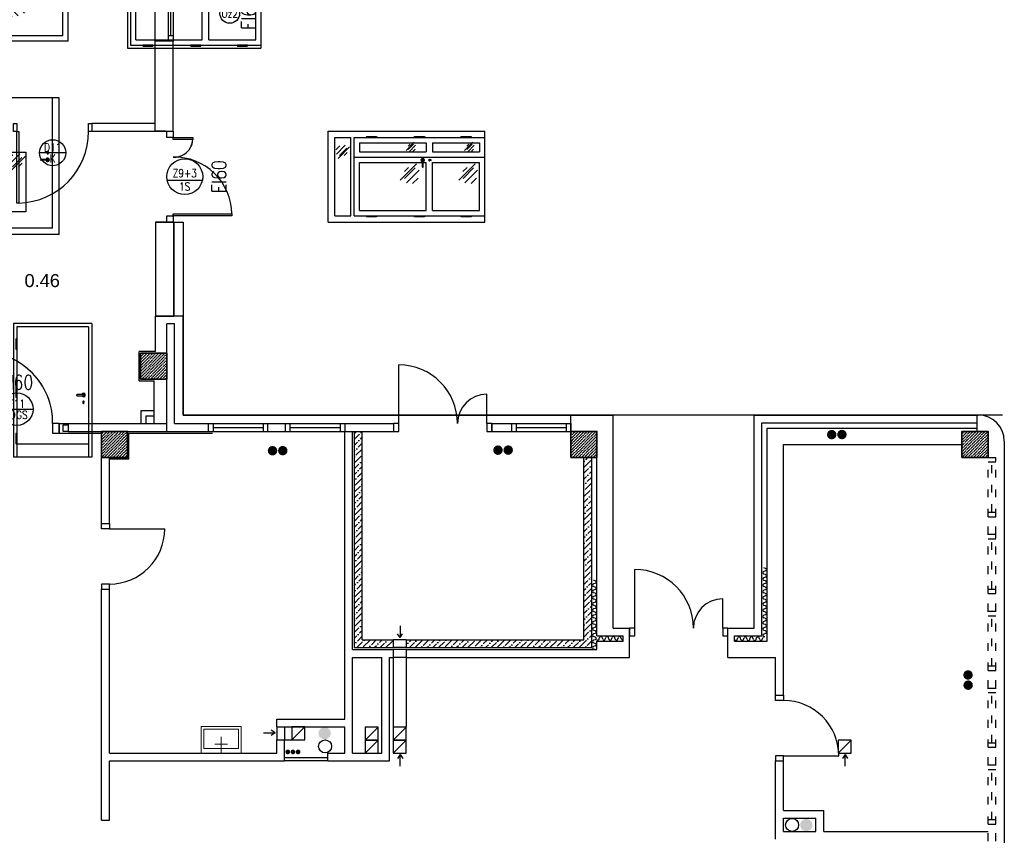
# Model space of a CAD drawing. Header units: millimetres. Extents: x 44889 to 52866, y -11417 to -4315.
# Tile 61 of 74: x 50943 to 51699, y -7256 to -6630. Entities that reach past the tile are written whole.
import ezdxf

# ---------------------------------------------------------------- set-up
doc = ezdxf.new("R2010")
doc.units = ezdxf.units.MM
doc.linetypes.add('ACAD_ISO03W100', pattern=[30, 12, -18])
doc.linetypes.add('Zestawienia drzwi i okien$0$ACAD_ISO03W100', pattern=[30, 12, -18])
doc.layers.get('0').update_dxf_attribs({"color": 9})
for name, color, linetype, lineweight in [('kreskowanie', 9, 'Continuous', 18), ('słupy gr0.7', 9, 'Continuous', 35), ('wyposarzenie', 251, 'Continuous', 18), ('Zestawienia drzwi i okien$0$^ dymoszczelne', 251, 'Continuous', 25)]:
    doc.layers.add(name, color=color, linetype=linetype, lineweight=lineweight)
for name, color, linetype in [('Podkład', 9, 'Continuous'), ('wentylacja', 7, 'Continuous'), ('Zestawienia drzwi i okien$0$+ stolarka przekrój', 251, 'Continuous'), ('Zestawienia drzwi i okien$0$^ opisy p.poż.', 251, 'Continuous'), ('Zestawienia drzwi i okien$0$^ opisy stolarki zestawcze', 251, 'Continuous')]:
    doc.layers.add(name, color=color, linetype=linetype)
doc.layers.add('Zestawienia drzwi i okien$0$+ stolarka widok', color=251, linetype='Continuous', plot=False)
doc.layers.add('Zestawienia drzwi i okien$0$^ opis stolarki', color=251, linetype='Continuous', lineweight=25, plot=False)
doc.styles.get("Standard").update_dxf_attribs({"font": 'arial.ttf', "height": 15})
doc.styles.add('Zestawienia drzwi i okien$0$1.100', font='romans.shx', dxfattribs={"width": 0.8, "height": 16})
doc.styles.add('Zestawienia drzwi i okien$0$anka1', font='romans.shx', dxfattribs={"width": 0.8})

# ---------------------------------------------------------------- blocks, each defined once
blk = doc.blocks.new('słup 2')
at = {"layer": 'kreskowanie'}
h = blk.add_hatch(dxfattribs=at)
h.set_pattern_fill('ANSI36', color=256, style=0)
h.set_pattern_definition([(45, (-1340, -20), (1.683798, 6.173926), [7.9375, -1.5875, 0, -1.5875])])
h.paths.add_polyline_path([(20, -20), (20, 20), (-20, 20), (-20, -20)])
at = {"layer": 'słupy gr0.7'}
blk.add_lwpolyline([(-20, -20), (20, -20), (20, 20), (-20, 20)], close=True, dxfattribs=at)
blk = doc.blocks.new('umywalka')
at = {"layer": 'wyposarzenie'}
for p, q in [((30.5, 0), (30.5, 25)), ((21, 14), (40, 14))]:
    blk.add_line(p, q, dxfattribs=at)
for points in [[(0, 41), (61, 41), (61, 0), (0, 0)], [(4, 37), (57, 37), (57, 7), (4, 7)]]:
    blk.add_lwpolyline(points, close=True, dxfattribs=at)
blk = doc.blocks.new('kier. went.')
at = {"layer": 'wentylacja'}
for p, q in [((0, 18), (0, 0)), ((0, 0), (-4, 6)), ((0, 0), (4, 6))]:
    blk.add_line(p, q, dxfattribs=at)
blk = doc.blocks.new('*U15380')
for p, q in [((-17.2, -9.5), (8, 15.7)), ((-11.6, 2.8), (-5.4, 9.1)), ((-11.1, -7.2), (5.1, 9)), ((-7.7, -13.4), (11.9, 6.2)), ((4.5, -11.8), (13, -3.3))]:
    blk.add_line(p, q)
blk = doc.blocks.new('*U15599')
at = {"layer": 'Zestawienia drzwi i okien$0$+ stolarka przekrój'}
for p, q in [((-42.5, 4), (42.5, 4)), ((-42.5, 4), (-42.5, -4)), ((-34.5, 4), (-34.5, -4)), ((-34.5, 0), (34.5, 0)), ((34.5, 4), (34.5, -4)), ((42.5, 4), (42.5, -4)), ((-42.5, -4), (42.5, -4))]:
    blk.add_line(p, q, dxfattribs=at)
at = {"layer": 'Zestawienia drzwi i okien$0$+ stolarka widok'}
for p, q in [((42.5, -157.2), (-42.5, -157.2)), ((-42.5, -157.2), (-42.5, -267.2)), ((34.5, -165.2), (-34.5, -165.2)), ((-34.5, -165.2), (-34.5, -259.2)), ((34.5, -165.2), (34.5, -259.2)), ((42.5, -157.2), (42.5, -267.2)), ((42.5, -267.2), (-42.5, -267.2)), ((34.5, -259.2), (-34.5, -259.2))]:
    blk.add_line(p, q, dxfattribs=at)
at = {"layer": 'Zestawienia drzwi i okien$0$^ opis stolarki'}
blk.add_circle((0, 90.7), 15, dxfattribs=at)
at = {"layer": 'Zestawienia drzwi i okien$0$+ stolarka widok'}
blk.add_blockref('*U15380', (-8.5, -239.9), dxfattribs=at)
at = {"layer": 'Zestawienia drzwi i okien$0$^ opis stolarki', "ltscale": 0.1, "insert": (0, 90.7), "char_height": 12.5, "attachment_point": 5, "rotation": 90, "style": 'Zestawienia drzwi i okien$0$anka1'}
blk.add_mtext('Oz2', dxfattribs=at)
at = {"layer": 'Zestawienia drzwi i okien$0$^ opisy p.poż.', "ltscale": 0.1, "insert": (0, 119.6), "char_height": 22, "attachment_point": 5, "rotation": 180, "style": 'Zestawienia drzwi i okien$0$anka1'}
blk.add_mtext('EI60', dxfattribs=at)
blk = doc.blocks.new('*U16239')
at = {"layer": 'Zestawienia drzwi i okien$0$+ stolarka przekrój'}
for points in [[(-55, -5), (-60, -5), (-60, 7), (-55, 7)], [(60, -5), (55, -5), (55, 7), (60, 7)], [(-52, -115), (-55, -115), (-55, -5), (-52, -5)]]:
    blk.add_lwpolyline(points, close=True, dxfattribs=at)
blk.add_arc((-54.2, -5.8), 109.2, 271.1444, 0.4136, dxfattribs=at)
at = {"layer": 'Zestawienia drzwi i okien$0$+ stolarka widok'}
for p, q in [((-60, -300), (-60, -505)), ((60, -300), (-60, -300)), ((60, -300), (60, -505)), ((-55, -305), (-55, -505)), ((55, -305), (-55, -305)), ((55, -305), (55, -505)), ((-56.6, -331.3), (-55, -331.3)), ((-56.6, -331.7), (-55, -331.7)), ((-56.6, -404.8), (-55, -404.8)), ((-56.6, -405.2), (-55, -405.2)), ((46.9, -422.5), (46.9, -420.9)), ((47.9, -422.5), (47.9, -420.9)), ((-56.6, -476.3), (-55, -476.3)), ((-56.6, -476.7), (-55, -476.7)), ((55, -485), (-55, -485)), ((60, -505), (-60, -505))]:
    blk.add_line(p, q, dxfattribs=at)
for points in [[(-55.8, -339.5), (-55.8, -339.5, 0.414214), (-55, -338.7), (-55, -324.3, 0.414214), (-55.8, -323.5), (-55.8, -323.5, 0.414214), (-56.6, -324.3), (-56.6, -338.7, 0.414214)], [(-55.8, -413), (-55.8, -413, 0.414214), (-55, -412.2), (-55, -397.8, 0.414214), (-55.8, -397), (-55.8, -397, 0.414214), (-56.6, -397.8), (-56.6, -412.2, 0.414214)], [(-55.8, -484.5), (-55.8, -484.5, 0.414214), (-55, -483.7), (-55, -469.3, 0.414214), (-55.8, -468.5), (-55.8, -468.5, 0.414214), (-56.6, -469.3), (-56.6, -483.7, 0.414214)]]:
    blk.add_lwpolyline(points, format="xyb", close=True, dxfattribs=at)
for points in [[(47.4, -409.1), (37.4, -409.1)], [(37.4, -410.9), (47.4, -410.9)]]:
    blk.add_lwpolyline(points, dxfattribs=at)
for centre, radius, start, end in [((47.2, -409.5), 2.5, 199.9502, 160.0498), ((47.4, -410), 2.5, 199.9502, 160.0498), ((37.4, -410), 0.853, 90, 270), ((47.4, -420), 1, 300, 240), ((47.4, -422.5), 0.5, 180, 0), ((47.4, -410), 0.853, 270, 90)]:
    blk.add_arc(centre, radius, start, end, dxfattribs=at)
at = {"layer": 'Zestawienia drzwi i okien$0$^ opis stolarki'}
blk.add_line((20, -37.8), (-20, -37.8), dxfattribs=at)
blk.add_circle((0, -37.8), 20, dxfattribs=at)
at = {"layer": 'Zestawienia drzwi i okien$0$^ opis stolarki', "ltscale": 0.1, "char_height": 12.5, "attachment_point": 5, "style": 'Zestawienia drzwi i okien$0$anka1'}
for s, insert in [('D11', (0, -29.6)), ('K', (0, -46.7))]:
    blk.add_mtext(s, dxfattribs=dict(at, insert=insert))
blk = doc.blocks.new('*U15713')
at = {"layer": 'Zestawienia drzwi i okien$0$+ stolarka przekrój', "linetype": 'Zestawienia drzwi i okien$0$ACAD_ISO03W100'}
blk.add_line((55, -115), (55, -5), dxfattribs=at)
at = {"layer": 'Zestawienia drzwi i okien$0$+ stolarka przekrój'}
for points in [[(-65, -5), (-55, -5), (-55, 10), (-65, 10)], [(55, -5), (65, -5), (65, 10), (55, 10)], [(52, -115), (55, -115), (55, -5), (52, -5)]]:
    blk.add_lwpolyline(points, close=True, dxfattribs=at)
blk.add_arc((53.6, -6.3), 108.6, 179.3008, 269.1411, dxfattribs=at)
at = {"layer": 'Zestawienia drzwi i okien$0$+ stolarka przekrój', "linetype": 'Zestawienia drzwi i okien$0$ACAD_ISO03W100'}
blk.add_arc((53.7, -6.3), 108.7, 179.3174, 270.6826, dxfattribs=at)
at = {"layer": 'Zestawienia drzwi i okien$0$+ stolarka widok'}
for p, q in [((-65, -295), (-65, -505)), ((-65, -295), (65, -295)), ((65, -295), (65, -505)), ((-55, -305), (-55, -505)), ((-55, -305), (55, -305)), ((55, -305), (55, -505)), ((56.6, -331.3), (55, -331.3)), ((56.6, -331.7), (55, -331.7)), ((56.6, -404.8), (55, -404.8)), ((56.6, -405.2), (55, -405.2)), ((-47.9, -422.5), (-47.9, -420.9)), ((-46.9, -422.5), (-46.9, -420.9)), ((56.6, -476.3), (55, -476.3)), ((56.6, -476.7), (55, -476.7)), ((-65, -505), (65, -505))]:
    blk.add_line(p, q, dxfattribs=at)
blk.add_lwpolyline([(-14, -330), (14, -330), (14, -421.6), (-14, -421.6)], close=True, dxfattribs=at)
for points in [[(55.8, -339.5), (55.8, -339.5, -0.414214), (55, -338.7), (55, -324.3, -0.414214), (55.8, -323.5), (55.8, -323.5, -0.414214), (56.6, -324.3), (56.6, -338.7, -0.414214)], [(55.8, -413), (55.8, -413, -0.414214), (55, -412.2), (55, -397.8, -0.414214), (55.8, -397), (55.8, -397, -0.414214), (56.6, -397.8), (56.6, -412.2, -0.414214)], [(55.8, -484.5), (55.8, -484.5, -0.414214), (55, -483.7), (55, -469.3, -0.414214), (55.8, -468.5), (55.8, -468.5, -0.414214), (56.6, -469.3), (56.6, -483.7, -0.414214)]]:
    blk.add_lwpolyline(points, format="xyb", close=True, dxfattribs=at)
for points in [[(-47.4, -409.1), (-37.4, -409.1)], [(-37.4, -410.9), (-47.4, -410.9)]]:
    blk.add_lwpolyline(points, dxfattribs=at)
for centre, radius, start, end in [((-47.4, -410), 2.5, 19.9502, 340.0498), ((-47.2, -409.5), 2.5, 19.9502, 340.0498), ((-47.4, -420), 1, 300, 240), ((-47.4, -410), 0.853, 90, 270), ((-47.4, -422.5), 0.5, 180, 0), ((-37.4, -410), 0.853, 270, 90)]:
    blk.add_arc(centre, radius, start, end, dxfattribs=at)
at = {"layer": 'Zestawienia drzwi i okien$0$^ dymoszczelne', "ltscale": 0.1}
blk.add_circle((0, -27.1), 25, dxfattribs=at)
at = {"layer": 'Zestawienia drzwi i okien$0$^ opis stolarki', "ltscale": 0.1}
blk.add_line((25, -27.1), (-25, -27.1), dxfattribs=at)
at = {"layer": 'Zestawienia drzwi i okien$0$+ stolarka widok', "xscale": 0.9000000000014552, "yscale": 0.9000000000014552, "zscale": 0.9000000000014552}
blk.add_blockref('*U15380', (2.2, -407), dxfattribs=at)
at = {"layer": 'Zestawienia drzwi i okien$0$^ dymoszczelne', "ltscale": 0.1, "insert": (6.4, -18.2), "char_height": 12.5, "attachment_point": 5, "rotation": 180, "style": 'Zestawienia drzwi i okien$0$anka1'}
blk.add_mtext('D', dxfattribs=at)
at = {"layer": 'Zestawienia drzwi i okien$0$^ opis stolarki', "ltscale": 0.1, "char_height": 12.5, "attachment_point": 5, "rotation": 180, "style": 'Zestawienia drzwi i okien$0$anka1'}
for s, insert in [('1 GS', (-0.2, -18.2)), ('F11', (0, -35.3))]:
    blk.add_mtext(s, dxfattribs=dict(at, insert=insert))
at = {"layer": 'Zestawienia drzwi i okien$0$^ opisy p.poż.', "ltscale": 0.1, "insert": (0, -68.2), "char_height": 22, "attachment_point": 5, "rotation": 179.7861, "style": 'Zestawienia drzwi i okien$0$anka1'}
blk.add_mtext('EI60', dxfattribs=at)
blk = doc.blocks.new('*U15479')
at = {"layer": 'Zestawienia drzwi i okien$0$+ stolarka przekrój', "linetype": 'Zestawienia drzwi i okien$0$ACAD_ISO03W100'}
blk.add_line((60, -5), (60, -35), dxfattribs=at)
at = {"layer": 'Zestawienia drzwi i okien$0$+ stolarka przekrój'}
for points in [[(-60, -5), (-70, -5), (-70, 5), (-60, 5)], [(70, -5), (60, -5), (60, 5), (70, 5)], [(-57, -95), (-60, -95), (-60, -5), (-57, -5)], [(60, -35), (57, -35), (57, -5), (60, -5)]]:
    blk.add_lwpolyline(points, close=True, dxfattribs=at)
for centre, radius, start, end in [((-58.2, -6.7), 88.2, 270.7878, 1.1282), ((58.6, -6.4), 28.6, 177.1975, 266.7604)]:
    blk.add_arc(centre, radius, start, end, dxfattribs=at)
at = {"layer": 'Zestawienia drzwi i okien$0$+ stolarka przekrój', "linetype": 'Zestawienia drzwi i okien$0$ACAD_ISO03W100'}
blk.add_arc((58.6, -6.5), 28.6, 177.0924, 266.882, dxfattribs=at)
at = {"layer": 'Zestawienia drzwi i okien$0$+ stolarka widok'}
for p, q in [((-70, -242.8), (-70, -482.8)), ((-70, -242.8), (70, -242.8)), ((-60, -252.8), (60, -252.8)), ((-60, -252.8), (-60, -277.5)), ((60, -252.8), (60, -277.5)), ((70, -242.8), (70, -482.8)), ((-60, -277.5), (60, -277.5)), ((-60, -282.8), (-60, -482.8)), ((-60, -282.8), (60, -282.8)), ((30, -282.8), (30, -482.8)), ((60, -282.8), (60, -482.8)), ((-52, -290.8), (-52, -392.8)), ((-52, -290.8), (22, -290.8)), ((22, -290.8), (22, -392.8)), ((38, -290.8), (38, -392.8)), ((52, -290.8), (38, -290.8)), ((52, -290.8), (52, -392.8)), ((-60, -309.1), (-61.6, -309.1)), ((-60, -309.5), (-61.6, -309.5)), ((61.6, -309.1), (60, -309.1)), ((61.6, -309.5), (60, -309.5)), ((-60, -382.6), (-61.6, -382.6)), ((-60, -383), (-61.6, -383)), ((61.6, -382.6), (60, -382.6)), ((61.6, -383), (60, -383)), ((-52, -392.8), (22, -392.8)), ((-52, -402.8), (-52, -474.8)), ((-52, -402.8), (22, -402.8)), ((22, -402.8), (22, -474.8)), ((24.9, -400.3), (24.9, -398.6)), ((25.9, -400.3), (25.9, -398.6)), ((52, -392.8), (38, -392.8)), ((38, -402.8), (38, -474.8)), ((52, -402.8), (38, -402.8)), ((52, -402.8), (52, -474.8)), ((-60, -454.1), (-61.6, -454.1)), ((-60, -454.5), (-61.6, -454.5)), ((61.6, -454.1), (60, -454.1)), ((61.6, -454.5), (60, -454.5)), ((-70, -482.8), (70, -482.8)), ((-52, -474.8), (22, -474.8)), ((52, -474.8), (38, -474.8))]:
    blk.add_line(p, q, dxfattribs=at)
for points in [[(-60.8, -317.3), (-60.8, -317.3, -0.414214), (-61.6, -316.5), (-61.6, -302.1, -0.414214), (-60.8, -301.3), (-60.8, -301.3, -0.414214), (-60, -302.1), (-60, -316.5, -0.414214)], [(60.8, -317.3), (60.8, -317.3, -0.414214), (60, -316.5), (60, -302.1, -0.414214), (60.8, -301.3), (60.8, -301.3, -0.414214), (61.6, -302.1), (61.6, -316.5, -0.414214)], [(-60.8, -390.8), (-60.8, -390.8, -0.414214), (-61.6, -390), (-61.6, -375.6, -0.414214), (-60.8, -374.8), (-60.8, -374.8, -0.414214), (-60, -375.6), (-60, -390, -0.414214)], [(60.8, -390.8), (60.8, -390.8, -0.414214), (60, -390), (60, -375.6, -0.414214), (60.8, -374.8), (60.8, -374.8, -0.414214), (61.6, -375.6), (61.6, -390, -0.414214)], [(-60.8, -462.3), (-60.8, -462.3, -0.414214), (-61.6, -461.5), (-61.6, -447.1, -0.414214), (-60.8, -446.3), (-60.8, -446.3, -0.414214), (-60, -447.1), (-60, -461.5, -0.414214)], [(60.8, -462.3), (60.8, -462.3, -0.414214), (60, -461.5), (60, -447.1, -0.414214), (60.8, -446.3), (60.8, -446.3, -0.414214), (61.6, -447.1), (61.6, -461.5, -0.414214)]]:
    blk.add_lwpolyline(points, format="xyb", close=True, dxfattribs=at)
for points in [[(25.4, -386.9), (15.4, -386.9)], [(15.4, -388.6), (25.4, -388.6)]]:
    blk.add_lwpolyline(points, dxfattribs=at)
for centre, radius, start, end in [((15.4, -387.8), 0.853, 90, 270), ((25.2, -387.3), 2.5, 199.9502, 160.0498), ((25.4, -387.8), 2.5, 199.9502, 160.0498), ((25.4, -387.8), 0.853, 270, 90), ((25.4, -397.8), 1, 300, 240), ((25.4, -400.3), 0.5, 180, 0)]:
    blk.add_arc(centre, radius, start, end, dxfattribs=at)
at = {"layer": 'Zestawienia drzwi i okien$0$^ opis stolarki', "ltscale": 0.1}
blk.add_line((-5.2, 4.3), (-5.2, -49.7), dxfattribs=at)
blk.add_circle((0, -22.7), 27.5, dxfattribs=at)
at = {"layer": 'Zestawienia drzwi i okien$0$+ stolarka widok', "xscale": 0.6999999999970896, "yscale": 0.6999999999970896, "zscale": 0.6999999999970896, "rotation": 90}
blk.add_blockref('*U15380', (38.9, -263.6), dxfattribs=at)
at = {"layer": 'Zestawienia drzwi i okien$0$+ stolarka widok', "xscale": -1}
for p in [(2.4, -368.9), (2.4, -458.6)]:
    blk.add_blockref('*U15380', p, dxfattribs=at)
at = {"layer": 'Zestawienia drzwi i okien$0$+ stolarka widok', "xscale": -0.5, "yscale": 0.5, "zscale": 0.5}
for p in [(44.3, -370.1), (44.3, -459.8)]:
    blk.add_blockref('*U15380', p, dxfattribs=at)
at = {"layer": 'Zestawienia drzwi i okien$0$^ opis stolarki', "ltscale": 0.1, "char_height": 12.5, "attachment_point": 5, "rotation": 270, "line_spacing_factor": 0.8, "style": 'Zestawienia drzwi i okien$0$anka1'}
for s, insert in [('1S', (-15.2, -22.7)), ('Z9+3', (5.3, -22.7))]:
    blk.add_mtext(s, dxfattribs=dict(at, insert=insert))
at = {"layer": 'Zestawienia drzwi i okien$0$^ opisy p.poż.', "ltscale": 0.1, "insert": (0, -75.3), "char_height": 22, "attachment_point": 5, "style": 'Zestawienia drzwi i okien$0$anka1'}
blk.add_mtext('EI60', dxfattribs=at)
blk = doc.blocks.new('*U15568')
at = {"layer": 'Zestawienia drzwi i okien$0$+ stolarka przekrój'}
for points in [[(-55, -5), (-60, -5), (-60, 12), (-55, 12)], [(60, -5), (55, -5), (55, 12), (60, 12)], [(-52, -115), (-55, -115), (-55, -5), (-52, -5)]]:
    blk.add_lwpolyline(points, close=True, dxfattribs=at)
at = {"layer": 'Zestawienia drzwi i okien$0$+ stolarka przekrój', "linetype": 'Zestawienia drzwi i okien$0$ACAD_ISO03W100'}
blk.add_lwpolyline([(-55, -5), (-165, -5, 0.418335), (-55, -115, 1.47803)], format="xyb", dxfattribs=at)
at = {"layer": 'Zestawienia drzwi i okien$0$+ stolarka przekrój'}
blk.add_arc((-54.2, -5.8), 109.2, 271.1444, 0.4136, dxfattribs=at)
at = {"layer": 'Zestawienia drzwi i okien$0$+ stolarka widok'}
for p, q in [((-60, -300), (-60, -505)), ((60, -300), (-60, -300)), ((60, -300), (60, -505)), ((-55, -305), (-55, -505)), ((55, -305), (-55, -305)), ((-47, -313), (-47, -415)), ((-47, -313), (47, -313)), ((47, -313), (47, -415)), ((55, -305), (55, -505)), ((-56.6, -331.3), (-55, -331.3)), ((-56.6, -331.7), (-55, -331.7)), ((-56.6, -404.8), (-55, -404.8)), ((-56.6, -405.2), (-55, -405.2)), ((-47, -415), (47, -415)), ((50, -422.5), (50, -420.9)), ((51, -422.5), (51, -420.9)), ((-47, -425), (-47, -497)), ((-47, -425), (47, -425)), ((47, -425), (47, -497)), ((-56.6, -476.3), (-55, -476.3)), ((-56.6, -476.7), (-55, -476.7)), ((-47, -497), (47, -497)), ((60, -505), (-60, -505))]:
    blk.add_line(p, q, dxfattribs=at)
for points in [[(-55.8, -339.5), (-55.8, -339.5, 0.414214), (-55, -338.7), (-55, -324.3, 0.414214), (-55.8, -323.5), (-55.8, -323.5, 0.414214), (-56.6, -324.3), (-56.6, -338.7, 0.414214)], [(-55.8, -413), (-55.8, -413, 0.414214), (-55, -412.2), (-55, -397.8, 0.414214), (-55.8, -397), (-55.8, -397, 0.414214), (-56.6, -397.8), (-56.6, -412.2, 0.414214)], [(-55.8, -484.5), (-55.8, -484.5, 0.414214), (-55, -483.7), (-55, -469.3, 0.414214), (-55.8, -468.5), (-55.8, -468.5, 0.414214), (-56.6, -469.3), (-56.6, -483.7, 0.414214)]]:
    blk.add_lwpolyline(points, format="xyb", close=True, dxfattribs=at)
for points in [[(50.5, -409.1), (40.5, -409.1)], [(40.5, -410.9), (50.5, -410.9)]]:
    blk.add_lwpolyline(points, dxfattribs=at)
for centre, radius, start, end in [((50.3, -409.5), 2.5, 199.9502, 160.0498), ((50.5, -410), 2.5, 199.9502, 160.0498), ((40.5, -410), 0.853, 90, 270), ((50.5, -420), 1, 300, 240), ((50.5, -422.5), 0.5, 180, 0), ((50.5, -410), 0.853, 270, 90)]:
    blk.add_arc(centre, radius, start, end, dxfattribs=at)
at = {"layer": 'Zestawienia drzwi i okien$0$^ dymoszczelne', "ltscale": 0.1}
blk.add_line((0, -22.8), (0, -62.8), dxfattribs=at)
blk.add_circle((0, -42.8), 20, dxfattribs=at)
at = {"layer": 'Zestawienia drzwi i okien$0$^ opisy stolarki zestawcze'}
blk.add_line((204.8, -475.7), (23.1, -475.7), dxfattribs=at)
at = {"layer": 'Zestawienia drzwi i okien$0$+ stolarka widok', "xscale": -1}
blk.add_blockref('*U15380', (27.4, -391.2), dxfattribs=at)
at = {"layer": 'Zestawienia drzwi i okien$0$^ dymoszczelne', "ltscale": 0.1, "insert": (-7.8, -34.3), "char_height": 12.5, "attachment_point": 5, "rotation": 270, "line_spacing_factor": 0.8, "style": 'Zestawienia drzwi i okien$0$anka1'}
blk.add_mtext('D', dxfattribs=at)
at = {"layer": 'Zestawienia drzwi i okien$0$^ opis stolarki', "ltscale": 0.1, "char_height": 12.5, "attachment_point": 5, "rotation": 270, "line_spacing_factor": 0.8, "style": 'Zestawienia drzwi i okien$0$anka1'}
for s, insert in [('A11', (8.2, -42.8)), ('WS', (-7.8, -47.6))]:
    blk.add_mtext(s, dxfattribs=dict(at, insert=insert))
at = {"layer": 'Zestawienia drzwi i okien$0$^ opisy stolarki zestawcze', "insert": (68, -453.8), "char_height": 18, "attachment_point": 4, "line_spacing_factor": 0.8, "style": 'Zestawienia drzwi i okien$0$1.100'}
blk.add_mtext('\\A1;pole\\Pnieprzezierne', dxfattribs=at)

msp = doc.modelspace()

# ---------------------------------------------------------------- hatches: boundary and pattern name
at = {"layer": 'Podkład'}
h = msp.add_hatch(dxfattribs=at)
h.set_pattern_fill('ANSI36', color=256, style=0)
h.set_pattern_definition([(45, (44663.565, -9038.9425), (1.683798, 6.1739261), [7.9375, -1.5875, 0, -1.5875])])
h.paths.add_polyline_path([(51206.02, -6946.13), (51200.02, -6946.13), (51200.02, -6956.13), (51206.02, -6956.13)])
h.paths.add_polyline_path([(51206.02, -6956.13), (51200.02, -6956.13), (51200.02, -7111.13), (51229.77, -7111.13), (51229.77, -7106.13), (51206.02, -7106.13)])
h.paths.add_polyline_path([(51376.02, -7106.13), (51239.77, -7106.13), (51239.77, -7111.13), (51376.02, -7111.13)])
h.paths.add_polyline_path([(51382.02, -6966.13), (51376.02, -6966.13), (51376.02, -7106.13), (51376.02, -7111.13), (51382.02, -7111.13)])
h.paths.add_polyline_path([(51382.02, -7111.13), (51376.02, -7111.13), (51376.02, -7112.13), (51382.02, -7112.13)])
h.paths.add_polyline_path([(51376.02, -7111.13), (51239.77, -7111.13), (51239.77, -7112.13), (51376.02, -7112.13)])
h.paths.add_polyline_path([(51229.77, -7111.13), (51200.02, -7111.13), (51200.02, -7112.13), (51229.77, -7112.13)])
h.paths.add_polyline_path([(51203.16, -6981.53), (51210.45, -6981.53), (51210.45, -6990.9), (51203.16, -6990.9)], flags=24)
h.paths.add_polyline_path([(51325.65, -7108.99), (51325.65, -7101.69), (51335.02, -7101.69), (51335.02, -7108.99)], flags=9)
for points in [[(51569.77, -6948.63, 1), (51562.48, -6948.63, 1)], [(51577.61, -6948.57, 1), (51570.32, -6948.57, 1)], [(51140.83, -6960.99, 1), (51133.54, -6960.99, 1)], [(51148.68, -6960.93, 1), (51141.39, -6960.93, 1)], [(51313.76, -6960.58, 1), (51306.47, -6960.58, 1)], [(51321.6, -6960.52, 1), (51314.31, -6960.52, 1)], [(51674.34, -7133.09, 1), (51667.05, -7133.09, 1)], [(51674.4, -7140.94, 1), (51667.11, -7140.94, 1)], [(51181.89, -7177.85, 1), (51172.42, -7177.85, 1)], [(51147.04, -7192.17, 1), (51150.68, -7192.17, 1)], [(51151, -7192.17, 1), (51154.64, -7192.17, 1)], [(51154.97, -7192.17, 1), (51158.62, -7192.17, 1)], [(51551.38, -7248.27, 1), (51541.91, -7248.27, 1)]]:
    msp.add_hatch(color=256, dxfattribs=at).paths.add_polyline_path(points)

# ---------------------------------------------------------------- linework, layer by layer
for p, q in [((51046.83, -6604.15), (51046.83, -6646.65)), ((51046.83, -6709.9), (50998.52, -6709.9)), ((50998.52, -6709.9), (50998.52, -6715.9)), ((51046.83, -6715.9), (50998.52, -6715.9)), ((51055.02, -6715.65), (51047.33, -6715.65)), ((51047.33, -6785.65), (51061.52, -6785.65)), ((51047.33, -6785.65), (51047.33, -6857.61)), ((51061.52, -6785.65), (51061.52, -6857.61)), ((51061.52, -6785.65), (51068.52, -6785.65)), ((51068.52, -6785.65), (51068.52, -6933.63)), ((51068.52, -6857.61), (51047.33, -6857.61)), ((51047.33, -6884.88), (51047.33, -6857.61)), ((51068.52, -6857.61), (51068.52, -6933.63)), ((51068.52, -6933.63), (51068.52, -6857.61)), ((51056.02, -6946.13), (51056.02, -6863.63)), ((51062.02, -6940.13), (51062.02, -6863.63)), ((51047.33, -6884.88), (51034.77, -6884.88)), ((51034.77, -6907.38), (51034.77, -6884.88)), ((51234.02, -6940.13), (51234.02, -6895.13)), ((51034.77, -6907.38), (51046.33, -6907.38)), ((51046.33, -6940.11), (51046.33, -6907.38)), ((51301.52, -6940.13), (51301.52, -6917.63)), ((51036.33, -6930.11), (51046.33, -6930.11)), ((51036.33, -6940.11), (51036.33, -6930.11)), ((50973.52, -6940.11), (51046.33, -6940.11)), ((50973.52, -6940.11), (50973.52, -6947.63)), ((50980.52, -6940.13), (51056.02, -6940.13)), ((51040.33, -6934.11), (51046.33, -6934.11)), ((51040.33, -6940.11), (51040.33, -6934.11)), ((51062.02, -6940.13), (51088.02, -6940.13)), ((51697.02, -6933.63), (51068.52, -6933.63)), ((51068.52, -6933.63), (51354.3, -6933.63)), ((51068.52, -6933.63), (51366.02, -6933.63)), ((51091.02, -6933.63), (51068.52, -6933.63)), ((51088.02, -6946.13), (51088.02, -6940.13)), ((51088.02, -6940.13), (51133.52, -6940.13)), ((51088.02, -6940.13), (51133.52, -6940.13)), ((51091.52, -6940.13), (51091.52, -6946.13)), ((51130.02, -6940.13), (51130.02, -6946.13)), ((51133.52, -6946.13), (51133.52, -6940.13)), ((51133.52, -6940.13), (51147.02, -6940.13)), ((51147.02, -6946.13), (51147.02, -6940.13)), ((51147.02, -6940.13), (51192.52, -6940.13)), ((51150.52, -6940.13), (51150.52, -6946.13)), ((51180.38, -6940.13), (51230.02, -6940.13)), ((51189.02, -6940.13), (51189.02, -6946.13)), ((51192.52, -6940.13), (51192.52, -6946.13)), ((51230.02, -6940.13), (51230.02, -6946.13)), ((51305.52, -6940.13), (51305.52, -6946.13)), ((51305.52, -6940.13), (51320.52, -6940.13)), ((51320.52, -6940.13), (51320.52, -6946.13)), ((51320.52, -6940.13), (51366.02, -6940.13)), ((51320.52, -6940.13), (51366.02, -6940.13)), ((51324.02, -6940.13), (51324.02, -6946.13)), ((51362.52, -6940.13), (51362.52, -6946.13)), ((51366.02, -6946.13), (51366.02, -6933.63)), ((51366.02, -6933.63), (51398.52, -6933.63)), ((51366.02, -6933.63), (51398.52, -6933.63)), ((51366.02, -6940.13), (51366.02, -6946.13)), ((51398.52, -7097.13), (51398.52, -6933.63)), ((51506.52, -6933.63), (51678.52, -6933.63)), ((51506.52, -7097.13), (51506.52, -6933.63)), ((51512.52, -7103.13), (51512.52, -6939.63)), ((51512.52, -6939.63), (51677.72, -6939.63)), ((51532.52, -6933.63), (51678.52, -6933.63)), ((51677.72, -6946.13), (51677.72, -6933.63)), ((50973.52, -6947.63), (51006.02, -6947.63)), ((50980.52, -6946.13), (51088.02, -6946.13)), ((51027.02, -6967.13), (51027.02, -6947.63)), ((51027.02, -6947.63), (51091.02, -6947.63)), ((51088.02, -6946.13), (51133.52, -6946.13)), ((51088.02, -6946.13), (51133.52, -6946.13)), ((51091.52, -6943.13), (51130.02, -6943.13)), ((51091.52, -6943.13), (51130.02, -6943.13)), ((51130.52, -6946.13), (51133.02, -6946.13)), ((51133.52, -6946.13), (51147.02, -6946.13)), ((51147.02, -6946.13), (51192.52, -6946.13)), ((51150.52, -6943.13), (51189.02, -6943.13)), ((51150.52, -6943.13), (51189.02, -6943.13)), ((51192.52, -6946.13), (51230.02, -6946.13)), ((51192.52, -7166.91), (51192.52, -6946.13)), ((51198.52, -7113.63), (51198.52, -6946.13)), ((51200.02, -7112.13), (51200.02, -6946.13)), ((51206.02, -7106.13), (51206.02, -6946.13)), ((51305.52, -6946.13), (51320.52, -6946.13)), ((51320.52, -6946.13), (51366.02, -6946.13)), ((51320.52, -6946.13), (51366.02, -6946.13)), ((51324.02, -6943.13), (51362.52, -6943.13)), ((51324.02, -6943.13), (51362.52, -6943.13)), ((51363.02, -6946.13), (51365.52, -6946.13)), ((51366.02, -6946.13), (51386.02, -6946.13)), ((51386.02, -7103.13), (51386.02, -6946.13)), ((51516.52, -7107.13), (51516.52, -6943.63)), ((51516.52, -6943.63), (51677.72, -6943.63)), ((51529.02, -6956.13), (51666.02, -6956.13)), ((51529.02, -7148.63), (51529.02, -6956.13)), ((51698.52, -6953.63), (51698.52, -7638.63)), ((51006.02, -7016.85), (51006.02, -6966.13)), ((51012.02, -7016.85), (51012.02, -6966.13)), ((51012.02, -6967.13), (51027.02, -6967.13)), ((51376.02, -7106.13), (51376.02, -6966.13)), ((51382.02, -7112.13), (51382.02, -6966.13)), ((51006.02, -7016.85), (51012.02, -7016.85)), ((51006.02, -7016.85), (51012.02, -7016.85)), ((51012.02, -7020.85), (51054.52, -7020.85)), ((51415.02, -7097.13), (51415.02, -7052.13)), ((51515.27, -7051.28), (51514.07, -7050.88)), ((51515.27, -7053.28), (51514.07, -7053.68)), ((51384.68, -7060.83), (51383.48, -7060.43)), ((51515.27, -7056.08), (51514.07, -7055.68)), ((51515.27, -7058.08), (51514.07, -7058.48)), ((51515.27, -7060.88), (51514.07, -7060.48)), ((51006.02, -7244.63), (51006.02, -7067.35)), ((51006.02, -7067.35), (51012.02, -7067.35)), ((51012.02, -7193.13), (51012.02, -7067.35)), ((51384.68, -7062.83), (51383.48, -7063.23)), ((51384.68, -7065.63), (51383.48, -7065.23)), ((51384.68, -7067.63), (51383.48, -7068.03)), ((51515.27, -7062.88), (51514.07, -7063.28)), ((51515.27, -7065.68), (51514.07, -7065.28)), ((51515.27, -7067.68), (51514.07, -7068.08)), ((51384.68, -7070.43), (51383.48, -7070.03)), ((51384.68, -7072.43), (51383.48, -7072.83)), ((51384.68, -7075.23), (51383.48, -7074.83)), ((51482.52, -7097.13), (51482.52, -7074.63)), ((51515.27, -7070.48), (51514.07, -7070.08)), ((51515.27, -7072.48), (51514.07, -7072.88)), ((51515.27, -7075.28), (51514.07, -7074.88)), ((51384.68, -7077.23), (51383.48, -7077.63)), ((51384.68, -7080.03), (51383.48, -7079.63)), ((51384.68, -7082.03), (51383.48, -7082.43)), ((51384.68, -7084.83), (51383.48, -7084.43)), ((51515.27, -7077.28), (51514.07, -7077.68)), ((51515.27, -7080.08), (51514.07, -7079.68)), ((51515.27, -7082.08), (51514.07, -7082.48)), ((51515.27, -7084.88), (51514.07, -7084.48)), ((51384.68, -7086.83), (51383.48, -7087.23)), ((51384.68, -7089.63), (51383.48, -7089.23)), ((51384.68, -7091.63), (51383.48, -7092.03)), ((51515.27, -7086.88), (51514.07, -7087.28)), ((51515.27, -7089.68), (51514.07, -7089.28)), ((51515.27, -7091.68), (51514.07, -7092.08)), ((51384.68, -7094.43), (51383.48, -7094.03)), ((51384.68, -7096.43), (51383.48, -7096.83)), ((51384.68, -7099.23), (51383.48, -7098.83)), ((51398.52, -7097.13), (51411.02, -7097.13)), ((51411.02, -7119.63), (51411.02, -7097.13)), ((51486.52, -7119.63), (51486.52, -7097.13)), ((51486.52, -7097.13), (51506.52, -7097.13)), ((51515.27, -7094.48), (51514.07, -7094.08)), ((51515.27, -7096.48), (51514.07, -7096.88)), ((51515.27, -7099.28), (51514.07, -7098.88)), ((51516.61, -7104.08), (51516.61, -7097.58)), ((51206.02, -7106.13), (51229.77, -7106.13)), ((51229.77, -7106.13), (51229.77, -7112.13)), ((51239.77, -7106.13), (51229.77, -7106.13)), ((51239.77, -7106.13), (51239.77, -7112.13)), ((51239.77, -7106.13), (51376.02, -7106.13)), ((51384.68, -7101.23), (51383.48, -7101.63)), ((51384.68, -7104.03), (51383.48, -7103.63)), ((51384.68, -7106.03), (51383.48, -7106.43)), ((51385.66, -7105.63), (51385.48, -7105.1)), ((51386.02, -7103.13), (51406.02, -7103.13)), ((51386.02, -7113.63), (51386.02, -7107.13)), ((51386.02, -7107.13), (51406.02, -7107.13)), ((51387.66, -7105.63), (51388.06, -7104.43)), ((51390.46, -7105.63), (51390.06, -7104.43)), ((51392.46, -7105.63), (51392.86, -7104.43)), ((51395.26, -7105.63), (51394.86, -7104.43)), ((51397.26, -7105.63), (51397.66, -7104.43)), ((51400.06, -7105.63), (51399.66, -7104.43)), ((51402.06, -7105.63), (51402.46, -7104.43)), ((51404.86, -7105.63), (51404.46, -7104.43)), ((51406.02, -7107.13), (51406.02, -7103.13)), ((51491.66, -7105.8), (51491.49, -7105.27)), ((51491.52, -7103.13), (51512.52, -7103.13)), ((51491.52, -7107.13), (51491.52, -7103.13)), ((51491.52, -7107.13), (51516.52, -7107.13)), ((51493.66, -7105.8), (51494.06, -7104.6)), ((51496.46, -7105.8), (51496.06, -7104.6)), ((51498.46, -7105.8), (51498.86, -7104.6)), ((51501.26, -7105.8), (51500.86, -7104.6)), ((51503.26, -7105.8), (51503.66, -7104.6)), ((51506.06, -7105.8), (51505.66, -7104.6)), ((51508.06, -7105.8), (51508.46, -7104.6)), ((51510.86, -7105.8), (51510.46, -7104.6)), ((51512.86, -7105.8), (51513.26, -7104.6)), ((51515.27, -7101.28), (51514.07, -7101.68)), ((51514.79, -7103.94), (51514.07, -7103.68)), ((51198.52, -7113.63), (51229.77, -7113.63)), ((51200.02, -7112.13), (51229.77, -7112.13)), ((51239.77, -7112.13), (51229.77, -7112.13)), ((51229.77, -7113.63), (51229.77, -7119.63)), ((51239.77, -7113.63), (51229.77, -7113.63)), ((51239.77, -7112.13), (51382.02, -7112.13)), ((51239.77, -7113.63), (51239.77, -7119.63)), ((51239.77, -7113.63), (51386.02, -7113.63)), ((51384.68, -7108.83), (51383.48, -7108.43)), ((51384.68, -7110.83), (51383.48, -7111.23)), ((51384.68, -7113.63), (51383.48, -7113.23)), ((51198.52, -7193.13), (51198.52, -7119.63)), ((51198.52, -7119.63), (51221.02, -7119.63)), ((51221.02, -7193.13), (51221.02, -7119.63)), ((51227.02, -7199.13), (51227.02, -7119.63)), ((51227.02, -7119.63), (51229.77, -7119.63)), ((51239.77, -7119.63), (51229.77, -7119.63)), ((51239.77, -7119.63), (51411.02, -7119.63)), ((51486.52, -7119.63), (51523.02, -7119.63)), ((51523.02, -7148.63), (51523.02, -7119.63)), ((51523.02, -7148.63), (51529.02, -7148.63)), ((51140.48, -7166.91), (51192.52, -7166.91)), ((51140.48, -7172.91), (51140.48, -7166.91)), ((51140.48, -7172.91), (51192.52, -7172.91)), ((51140.48, -7172.91), (51140.48, -7182.91)), ((51146.48, -7172.91), (51146.48, -7182.91)), ((51192.52, -7193.13), (51192.52, -7172.91)), ((51140.48, -7193.13), (51140.48, -7182.91)), ((51140.48, -7182.91), (51146.48, -7182.91)), ((51146.48, -7199.13), (51146.48, -7182.91)), ((51012.02, -7193.13), (51140.48, -7193.13)), ((51179.48, -7196.63), (51146.48, -7196.63)), ((51179.48, -7193.13), (51192.52, -7193.13)), ((51179.48, -7199.13), (51179.48, -7193.13)), ((51198.52, -7193.13), (51221.02, -7193.13)), ((51529.02, -7195.13), (51571.52, -7195.13)), ((51012.02, -7244.63), (51012.02, -7199.13)), ((51012.02, -7199.13), (51146.48, -7199.13)), ((51179.48, -7199.13), (51146.48, -7199.13)), ((51179.48, -7199.13), (51227.02, -7199.13)), ((51523.02, -7259.13), (51523.02, -7199.13)), ((51523.02, -7199.13), (51529.02, -7199.13)), ((51529.02, -7237.13), (51529.02, -7199.13)), ((51529.02, -7237.13), (51560.02, -7237.13)), ((51529.02, -7253.13), (51529.02, -7243.13)), ((51529.02, -7243.13), (51554.02, -7243.13)), ((51554.02, -7253.13), (51554.02, -7243.13)), ((51560.02, -7253.13), (51560.02, -7237.13)), ((51006.02, -7244.63), (51012.02, -7244.63)), ((51529.02, -7253.13), (51554.02, -7253.13)), ((51560.02, -7253.13), (51686.02, -7253.13))]:
    msp.add_line(p, q, dxfattribs=at)
at = {"layer": 'Podkład', "linetype": 'ACAD_ISO03W100', "ltscale": 0.5}
for p, q in [((51686.02, -6966.13), (51692.02, -6966.13)), ((51686.02, -7011.63), (51686.02, -6966.13)), ((51686.02, -7011.63), (51686.02, -6966.13)), ((51686.02, -6969.63), (51692.02, -6969.63)), ((51689.02, -7008.13), (51689.02, -6969.63)), ((51689.02, -7008.13), (51689.02, -6969.63)), ((51692.02, -7011.63), (51692.02, -6966.13)), ((51692.02, -7011.63), (51692.02, -6966.13)), ((51692.02, -6969.13), (51692.02, -6966.63)), ((51686.02, -7008.13), (51692.02, -7008.13)), ((51686.02, -7025.13), (51686.02, -7011.63)), ((51686.02, -7011.63), (51692.02, -7011.63)), ((51692.02, -7025.13), (51692.02, -7011.63)), ((51686.02, -7025.13), (51686.02, -7024.3)), ((51686.02, -7025.13), (51692.02, -7025.13)), ((51686.02, -7070.63), (51686.02, -7025.13)), ((51686.02, -7070.63), (51686.02, -7025.13)), ((51686.02, -7028.63), (51692.02, -7028.63)), ((51689.02, -7067.13), (51689.02, -7028.63)), ((51689.02, -7067.13), (51689.02, -7028.63)), ((51692.02, -7070.63), (51692.02, -7025.13)), ((51692.02, -7070.63), (51692.02, -7025.13)), ((51692.02, -7028.13), (51692.02, -7025.63)), ((51686.02, -7067.13), (51692.02, -7067.13)), ((51686.02, -7084.13), (51686.02, -7070.63)), ((51686.02, -7070.63), (51692.02, -7070.63)), ((51692.02, -7084.13), (51692.02, -7070.63)), ((51686.02, -7084.13), (51692.02, -7084.13)), ((51686.02, -7129.63), (51686.02, -7084.13)), ((51686.02, -7129.63), (51686.02, -7084.13)), ((51692.02, -7129.63), (51692.02, -7084.13)), ((51692.02, -7129.63), (51692.02, -7084.13)), ((51686.02, -7087.63), (51692.02, -7087.63)), ((51689.02, -7126.13), (51689.02, -7087.63)), ((51689.02, -7126.13), (51689.02, -7087.63)), ((51686.02, -7126.13), (51692.02, -7126.13)), ((51686.02, -7143.13), (51686.02, -7129.63)), ((51686.02, -7129.63), (51692.02, -7129.63)), ((51692.02, -7143.13), (51692.02, -7129.63)), ((51686.02, -7143.13), (51692.02, -7143.13)), ((51686.02, -7188.63), (51686.02, -7143.13)), ((51686.02, -7188.63), (51686.02, -7143.13)), ((51692.02, -7188.63), (51692.02, -7143.13)), ((51692.02, -7188.63), (51692.02, -7143.13)), ((51686.02, -7146.63), (51692.02, -7146.63)), ((51689.02, -7185.13), (51689.02, -7146.63)), ((51689.02, -7185.13), (51689.02, -7146.63)), ((51686.02, -7185.13), (51692.02, -7185.13)), ((51686.02, -7202.13), (51686.02, -7188.63)), ((51686.02, -7188.63), (51692.02, -7188.63)), ((51692.02, -7202.13), (51692.02, -7188.63)), ((51686.02, -7202.13), (51692.02, -7202.13)), ((51686.02, -7247.63), (51686.02, -7202.13)), ((51686.02, -7247.63), (51686.02, -7202.13)), ((51692.02, -7247.63), (51692.02, -7202.13)), ((51692.02, -7247.63), (51692.02, -7202.13)), ((51686.02, -7205.63), (51692.02, -7205.63)), ((51689.02, -7244.13), (51689.02, -7205.63)), ((51689.02, -7244.13), (51689.02, -7205.63)), ((51686.02, -7244.13), (51692.02, -7244.13)), ((51686.02, -7260.63), (51686.02, -7247.63)), ((51686.02, -7247.63), (51692.02, -7247.63)), ((51692.02, -7260.63), (51692.02, -7247.63))]:
    msp.add_line(p, q, dxfattribs=at)
at = {"layer": 'Podkład', "ltscale": 0.2}
for p, q in [((51229.77, -7119.63), (51229.77, -7173.13)), ((51239.77, -7119.63), (51239.77, -7173.13)), ((51146.48, -7172.91), (51151.89, -7172.91)), ((51146.48, -7182.91), (51151.89, -7182.91))]:
    msp.add_line(p, q, dxfattribs=at)
at = {"layer": 'Podkład', "ltscale": 0.3}
for p, q in [((51151.89, -7182.91), (51161.89, -7172.91)), ((51208.28, -7183.13), (51218.28, -7173.13)), ((51229.77, -7183.13), (51239.77, -7173.13)), ((51208.28, -7193.13), (51218.28, -7183.13)), ((51229.77, -7193.13), (51239.77, -7183.13)), ((51571.02, -7193.13), (51581.02, -7183.13))]:
    msp.add_line(p, q, dxfattribs=at)
at = {"layer": 'Podkład'}
for points in [[(51061.02, -6646.65), (51046.83, -6646.65), (51046.83, -6715.65), (51061.02, -6715.65)], [(51046.83, -6715.65), (51061.02, -6715.65), (51061.02, -6646.65), (51046.83, -6646.65)], [(51061.52, -6785.65), (51047.33, -6785.65), (51047.33, -6857.61), (51061.52, -6857.61)], [(51230.02, -6946.13), (51234.02, -6946.13), (51234.02, -6940.13), (51230.02, -6940.13)], [(51301.52, -6946.13), (51305.52, -6946.13), (51305.52, -6940.13), (51301.52, -6940.13)], [(50976.52, -6941.13), (50980.52, -6941.13), (50980.52, -6946.13), (50976.52, -6946.13)], [(51006.02, -7020.85), (51006.02, -7016.85), (51012.02, -7016.85), (51012.02, -7020.85)], [(51006.02, -7063.35), (51006.02, -7067.35), (51012.02, -7067.35), (51012.02, -7063.35)], [(51411.02, -7103.13), (51415.02, -7103.13), (51415.02, -7097.13), (51411.02, -7097.13)], [(51482.52, -7103.13), (51486.52, -7103.13), (51486.52, -7097.13), (51482.52, -7097.13)], [(51523.02, -7152.63), (51523.02, -7148.63), (51529.02, -7148.63), (51529.02, -7152.63)], [(51523.02, -7195.13), (51523.02, -7199.13), (51529.02, -7199.13), (51529.02, -7195.13)]]:
    msp.add_lwpolyline(points, close=True, dxfattribs=at)
for points in [[(51062.02, -6863.63), (51056.02, -6863.63)], [(50980.52, -6940.13), (50980.52, -6946.13)]]:
    msp.add_lwpolyline(points, dxfattribs=at)
at = {"layer": 'Podkład', "ltscale": 0.3}
for points in [[(51161.89, -7182.91), (51161.89, -7172.91), (51151.89, -7172.91), (51151.89, -7182.91)], [(51218.28, -7183.13), (51218.28, -7173.13), (51208.28, -7173.13), (51208.28, -7183.13)], [(51239.77, -7183.13), (51239.77, -7173.13), (51229.77, -7173.13), (51229.77, -7183.13)], [(51218.28, -7193.13), (51218.28, -7183.13), (51208.28, -7183.13), (51208.28, -7193.13)], [(51239.77, -7193.13), (51239.77, -7183.13), (51229.77, -7183.13), (51229.77, -7193.13)], [(51581.02, -7193.13), (51581.02, -7183.13), (51571.02, -7183.13), (51571.02, -7193.13)]]:
    msp.add_lwpolyline(points, close=True, dxfattribs=at)
at = {"layer": 'Podkład'}
for centre in [(51177.5, -7187.9), (51535.77, -7248.24)]:
    msp.add_circle(centre, 5, dxfattribs=at)
for centre, radius, start, end in [((51234.02, -6940.13), 45, 360, 90), ((51301.52, -6940.13), 22.5, 90, 180), ((51678.52, -6953.63), 20, 0, 90), ((51415.02, -7097.13), 45, 360, 90), ((51514.29, -7054.68), 1.02, 102.42056, 257.57944), ((51515.05, -7052.28), 1.02, 282.42033, 77.57967), ((51384.46, -7061.83), 1.02, 282.42033, 77.57967), ((51514.29, -7059.48), 1.02, 102.42056, 257.57944), ((51515.05, -7057.08), 1.02, 282.42033, 77.57967), ((51515.05, -7061.88), 1.02, 282.42033, 77.57967), ((51383.7, -7064.23), 1.02, 102.42056, 257.57944), ((51383.7, -7069.03), 1.02, 102.42056, 257.57944), ((51384.46, -7066.63), 1.02, 282.42033, 77.57967), ((51514.29, -7064.28), 1.02, 102.42056, 257.57944), ((51514.29, -7069.08), 1.02, 102.42056, 257.57944), ((51515.05, -7066.68), 1.02, 282.42033, 77.57967), ((51383.7, -7073.83), 1.02, 102.42056, 257.57944), ((51384.46, -7071.43), 1.02, 282.42033, 77.57967), ((51384.46, -7076.23), 1.02, 282.42033, 77.57967), ((51482.52, -7097.13), 22.5, 90, 180), ((51514.29, -7073.88), 1.02, 102.42056, 257.57944), ((51515.05, -7071.48), 1.02, 282.42033, 77.57967), ((51515.05, -7076.28), 1.02, 282.42033, 77.57967), ((51383.7, -7078.63), 1.02, 102.42056, 257.57944), ((51383.7, -7083.43), 1.02, 102.42056, 257.57944), ((51384.46, -7081.03), 1.02, 282.42033, 77.57967), ((51514.29, -7078.68), 1.02, 102.42056, 257.57944), ((51514.29, -7083.48), 1.02, 102.42056, 257.57944), ((51515.05, -7081.08), 1.02, 282.42033, 77.57967), ((51383.7, -7088.23), 1.02, 102.42056, 257.57944), ((51383.7, -7093.03), 1.02, 102.42056, 257.57944), ((51384.46, -7085.83), 1.02, 282.42033, 77.57967), ((51384.46, -7090.63), 1.02, 282.42033, 77.57967), ((51514.29, -7088.28), 1.02, 102.42056, 257.57944), ((51514.29, -7093.08), 1.02, 102.42056, 257.57944), ((51515.05, -7085.88), 1.02, 282.42033, 77.57967), ((51515.05, -7090.68), 1.02, 282.42033, 77.57967), ((51383.7, -7097.83), 1.02, 102.42056, 257.57944), ((51384.46, -7095.43), 1.02, 282.42033, 77.57967), ((51384.46, -7100.23), 1.02, 282.42033, 77.57967), ((51514.29, -7097.88), 1.02, 102.42056, 257.57944), ((51515.05, -7095.48), 1.02, 282.42033, 77.57967), ((51515.05, -7100.28), 1.02, 282.42033, 77.57967), ((51383.7, -7102.63), 1.02, 102.42056, 257.57944), ((51383.7, -7107.43), 1.02, 102.42056, 257.57944), ((51384.46, -7105.03), 1.02, 282.42033, 77.57967), ((51386.66, -7105.41), 1.02, 192.42033, 347.57967), ((51389.06, -7104.65), 1.02, 12.42056, 167.57944), ((51391.46, -7105.41), 1.02, 192.42033, 347.57967), ((51393.86, -7104.65), 1.02, 12.42056, 167.57944), ((51396.26, -7105.41), 1.02, 192.42033, 347.57967), ((51398.66, -7104.65), 1.02, 12.42056, 167.57944), ((51401.06, -7105.41), 1.02, 192.42033, 347.57967), ((51403.46, -7104.65), 1.02, 12.42056, 167.57944), ((51405.86, -7105.41), 1.02, 192.42033, 278.9154), ((51492.66, -7105.58), 1.02, 192.42033, 347.57967), ((51495.06, -7104.82), 1.02, 12.42056, 167.57944), ((51497.46, -7105.58), 1.02, 192.42033, 347.57967), ((51499.86, -7104.82), 1.02, 12.42056, 167.57944), ((51502.26, -7105.58), 1.02, 192.42033, 347.57967), ((51504.66, -7104.82), 1.02, 12.42056, 167.57944), ((51507.06, -7105.58), 1.02, 192.42033, 347.57967), ((51509.46, -7104.82), 1.02, 12.42056, 167.57944), ((51511.86, -7105.58), 1.02, 192.42033, 347.57967), ((51514.26, -7104.82), 1.02, 59.30514, 167.57944), ((51514.29, -7102.68), 1.02, 102.42056, 257.57944), ((51383.7, -7112.23), 1.02, 102.42056, 257.57944), ((51384.46, -7109.83), 1.02, 282.42033, 77.57967)]:
    msp.add_arc(centre, radius, start, end, dxfattribs=at)
at = {"layer": 'Podkład', "ltscale": 0.5}
for centre, start, end in [((51012.02, -7020.85), 270, 360), ((51529.02, -7195.13), 0, 90)]:
    msp.add_arc(centre, 42.5, start, end, dxfattribs=at)

# ---------------------------------------------------------------- block references
at = {"layer": 'Podkład', "yscale": 0.5, "zscale": 0.5}
for name, p, xscale, rotation in [('*U15568', (50875.83, -6622.11), 0.5, 90), ('*U15599', (51059.02, -6625.4), 0.5, 270), ('*U15713', (50941.02, -6942.61), 0.5, 180), ('*U15479', (51058.52, -6750.65), 0.5, 90), ('kier. went.', (51139.15, -7177.53), -0.5, 89.99999999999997), ('kier. went.', (51235.1, -7194.23), -0.5, 180), ('kier. went.', (51576.35, -7194.23), -0.5, 180)]:
    msp.add_blockref(name, p, dxfattribs=dict(at, xscale=xscale, rotation=rotation))
for name, p, xscale in [('*U16239', (50968.52, -6713.4), 0.5), ('słup 2', (51046.02, -6896.13), 0.5), ('słup 2', (51016.02, -6956.13), 0.5), ('słup 2', (51376.02, -6956.13), 0.5), ('słup 2', (51676.02, -6956.13), 0.5), ('kier. went.', (51234.97, -7104.47), -0.5)]:
    msp.add_blockref(name, p, dxfattribs=dict(at, xscale=xscale))
at = {"layer": 'Podkład', "ltscale": 0.5, "xscale": 0.5, "yscale": 0.5, "zscale": 0.5}
msp.add_blockref('umywalka', (51082.51, -7193.13), dxfattribs=at)

# ---------------------------------------------------------------- texts
at = {"layer": 'Podkład', "insert": (50960.51, -6830.48), "char_height": 10, "attachment_point": 5}
msp.add_mtext('0.46', dxfattribs=at)

doc.saveas('drawing.dxf')
